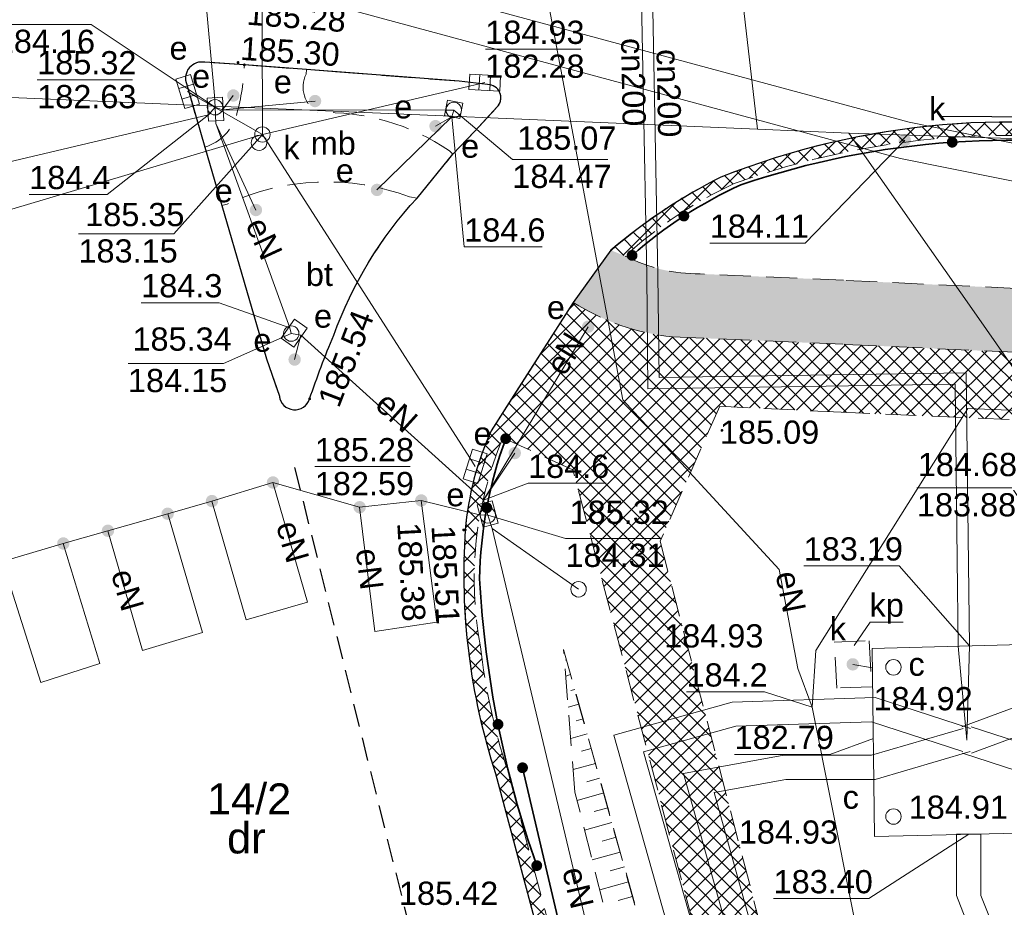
# Model space of a CAD drawing. Extents: x 8014 to 6635291, y -5609 to 5765892.
# Tile 23 of 158: x 6601078 to 6601109, y 5731811 to 5731839. Entities that reach past the tile are written whole.
import ezdxf
from ezdxf.enums import TextEntityAlignment as Align

# ---------------------------------------------------------------- set-up
doc = ezdxf.new("R2010")
doc.units = 0
for name, pattern in [('DASHED', [0.75, 0.5, -0.25]), ('PRZER2-1', [1.5, 1, -0.5]), ('PRZER3-1', [2, 1.5, -0.5])]:
    doc.linetypes.add(name, pattern=pattern)
doc.layers.get('0').update_dxf_attribs({"linetype": 'CONTINUOUS'})
for name, color, linetype in [('A-SZRAF- DROGI', 130, 'CONTINUOUS'), ('a_szraf_drogi', 130, 'CONTINUOUS'), ('a_zieleń', 80, 'CONTINUOUS')]:
    doc.layers.add(name, color=color, linetype=linetype)
for name, color, linetype, lineweight in [('a_krawężnik', 7, 'CONTINUOUS', 30), ('EGDE_O', 7, 'CONTINUOUS', 18), ('GESDZI', 7, 'CONTINUOUS', 18), ('GSLKOG', 7, 'CONTINUOUS', 35), ('GSLKRW', 7, 'CONTINUOUS', 25), ('GSPWPS', 7, 'CONTINUOUS', 13), ('GSPWPS_O', 7, 'CONTINUOUS', 13), ('GSSINN', 7, 'CONTINUOUS', 18), ('GSSINN_O', 7, 'CONTINUOUS', 18), ('GSSKOA', 7, 'CONTINUOUS', 18), ('GSSKOD', 7, 'CONTINUOUS', 18), ('GSSROW', 7, 'CONTINUOUS', 18), ('GSSZSN', 7, 'CONTINUOUS', 18), ('GUPIKP', 7, 'CONTINUOUS', 18), ('GUPISN', 7, 'CONTINUOUS', 18), ('GUPIWZ', 7, 'CONTINUOUS', 18), ('GUPIWZ_O', 7, 'CONTINUOUS', 18), ('GUPPRZ_O', 7, 'CONTINUOUS', 18), ('GUSIKP', 7, 'CONTINUOUS', 18)]:
    doc.layers.add(name, color=color, linetype=linetype, lineweight=lineweight)
for name, color, linetype, lineweight, true_color in [('EGUG_O', 7, 'CONTINUOUS', 18, 0x008000), ('GULCPR', 7, 'CONTINUOUS', 18, 0xd200d2), ('GULCPR_O', 7, 'CONTINUOUS', 18, 0xd200d2), ('GULEPR', 1, 'CONTINUOUS', 18, 0xff0000), ('GULEPR_O', 1, 'CONTINUOUS', 18, 0xff0000), ('GULKPR', 7, 'CONTINUOUS', 18, 0x803300), ('GUPEUT', 1, 'CONTINUOUS', 18, 0xff0000), ('GUPEUT_O', 1, 'CONTINUOUS', 18, 0xff0000), ('GUPKKS', 7, 'CONTINUOUS', 18, 0x803300), ('GUPKSD', 7, 'CONTINUOUS', 18, 0x803300), ('GUPKUT', 7, 'CONTINUOUS', 18, 0x803300), ('GUPKUT_O', 7, 'CONTINUOUS', 18, 0x803300)]:
    doc.layers.add(name, color=color, linetype=linetype, lineweight=lineweight, true_color=true_color)
doc.styles.add('Arial', font='arial.ttf')
pattern_1 = [(45, (3365827.47042, 2822255.7523), (-0.265165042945, 0.265165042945), []), (135, (3365827.47042, 2822255.7523), (-0.265165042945, -0.265165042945), [])]

# ---------------------------------------------------------------- blocks, each defined once
blk = doc.blocks.new('D_GUPKUT1')
blk.add_hatch(color=0).paths.add_polyline_path([(-0.2, 0), (-0.193185, -0.051764), (-0.173205, -0.1), (-0.141421, -0.141421), (-0.1, -0.173205), (-0.051764, -0.193185), (0, -0.2), (0.051764, -0.193185), (0.1, -0.173205), (0.141421, -0.141421), (0.173205, -0.1), (0.193185, -0.051764), (0.2, 0), (0.193185, 0.051764), (0.173205, 0.1), (0.141421, 0.141421), (0.1, 0.173205), (0.051764, 0.193185), (0, 0.2), (-0.051764, 0.193185), (-0.1, 0.173205), (-0.141421, 0.141421), (-0.173205, 0.1), (-0.193185, 0.051764)])
blk = doc.blocks.new('D_GUPKSD1_1')
at = {"color": 0}
blk.add_lwpolyline([(0, 0.25), (0.064705, 0.241481), (0.125, 0.216506), (0.176777, 0.176777), (0.216506, 0.125), (0.241481, 0.064705), (0.25, 0), (0.241481, -0.064705), (0.216506, -0.125), (0.176777, -0.176777), (0.125, -0.216506), (0.064705, -0.241481), (0, -0.25), (-0.064705, -0.241481), (-0.125, -0.216506), (-0.176777, -0.176777), (-0.216506, -0.125), (-0.241481, -0.064705), (-0.25, 0), (-0.241481, 0.064705), (-0.216506, 0.125), (-0.176777, 0.176777), (-0.125, 0.216506), (-0.064705, 0.241481)], close=True, dxfattribs=at)
blk = doc.blocks.new('D_GUPIWZ1_1')
at = {"color": 0}
blk.add_lwpolyline([(0, 0.25), (0.064705, 0.241481), (0.125, 0.216506), (0.176777, 0.176777), (0.216506, 0.125), (0.241481, 0.064705), (0.25, 0), (0.241481, -0.064705), (0.216506, -0.125), (0.176777, -0.176777), (0.125, -0.216506), (0.064705, -0.241481), (0, -0.25), (-0.064705, -0.241481), (-0.125, -0.216506), (-0.176777, -0.176777), (-0.216506, -0.125), (-0.241481, -0.064705), (-0.25, 0), (-0.241481, 0.064705), (-0.216506, 0.125), (-0.176777, 0.176777), (-0.125, 0.216506), (-0.064705, 0.241481)], close=True, dxfattribs=at)
blk = doc.blocks.new('D_GUPKKS1')
at = {"color": 0}
blk.add_lwpolyline([(0.5, -0.25), (-0.5, -0.25), (-0.5, 0.25), (0.5, 0.25)], close=True, dxfattribs=at)
for points in [[(-0.175, -0.25), (-0.175, 0.25)], [(0.175, -0.25), (0.175, 0.25)]]:
    blk.add_lwpolyline(points, dxfattribs=at)
blk = doc.blocks.new('D_GUPIWZ1_2')
at = {"color": 0}
blk.add_lwpolyline([(-0.25, -0.25), (0.25, -0.25), (0.25, 0.25), (-0.25, 0.25)], close=True, dxfattribs=at)
blk = doc.blocks.new('D_GUPIWZ1_3')
at = {"color": 0}
blk.add_lwpolyline([(0.375, -0.25), (-0.375, -0.25), (-0.375, 0.25), (0.375, 0.25)], close=True, dxfattribs=at)
blk = doc.blocks.new('D_GUPIKP1_1')
at = {"color": 0}
blk.add_lwpolyline([(0, 0.25), (0.064705, 0.241481), (0.125, 0.216506), (0.176777, 0.176777), (0.216506, 0.125), (0.241481, 0.064705), (0.25, 0), (0.241481, -0.064705), (0.216506, -0.125), (0.176777, -0.176777), (0.125, -0.216506), (0.064705, -0.241481), (0, -0.25), (-0.064705, -0.241481), (-0.125, -0.216506), (-0.176777, -0.176777), (-0.216506, -0.125), (-0.241481, -0.064705), (-0.25, 0), (-0.241481, 0.064705), (-0.216506, 0.125), (-0.176777, 0.176777), (-0.125, 0.216506), (-0.064705, 0.241481)], close=True, dxfattribs=at)
blk = doc.blocks.new('D_GUPEUT1')
blk.add_hatch(color=0).paths.add_polyline_path([(-0.2, 0), (-0.193185, -0.051764), (-0.173205, -0.1), (-0.141421, -0.141421), (-0.1, -0.173205), (-0.051764, -0.193185), (0, -0.2), (0.051764, -0.193185), (0.1, -0.173205), (0.141421, -0.141421), (0.173205, -0.1), (0.193185, -0.051764), (0.2, 0), (0.193185, 0.051764), (0.173205, 0.1), (0.141421, 0.141421), (0.1, 0.173205), (0.051764, 0.193185), (0, 0.2), (-0.051764, 0.193185), (-0.1, 0.173205), (-0.141421, 0.141421), (-0.173205, 0.1), (-0.193185, 0.051764)])
blk = doc.blocks.new('D_GSPWPS1')
blk.add_hatch(color=0).paths.add_polyline_path([(-0.045, 0), (-0.043467, -0.011647), (-0.038971, -0.0225), (-0.03182, -0.03182), (-0.0225, -0.038971), (-0.011647, -0.043467), (0, -0.045), (0.011647, -0.043467), (0.0225, -0.038971), (0.03182, -0.03182), (0.038971, -0.0225), (0.043467, -0.011647), (0.045, 0), (0.043467, 0.011647), (0.038971, 0.0225), (0.03182, 0.03182), (0.0225, 0.038971), (0.011647, 0.043467), (0, 0.045), (-0.011647, 0.043467), (-0.0225, 0.038971), (-0.03182, 0.03182), (-0.038971, 0.0225), (-0.043467, 0.011647)])
blk = doc.blocks.new('D_GUPISN1')
at = {"color": 0}
blk.add_lwpolyline([(0, 0.25), (0.064705, 0.241481), (0.125, 0.216506), (0.176777, 0.176777), (0.216506, 0.125), (0.241481, 0.064705), (0.25, 0), (0.241481, -0.064705), (0.216506, -0.125), (0.176777, -0.176777), (0.125, -0.216506), (0.064705, -0.241481), (0, -0.25), (-0.064705, -0.241481), (-0.125, -0.216506), (-0.176777, -0.176777), (-0.216506, -0.125), (-0.241481, -0.064705), (-0.25, 0), (-0.241481, 0.064705), (-0.216506, 0.125), (-0.176777, 0.176777), (-0.125, 0.216506), (-0.064705, 0.241481)], close=True, dxfattribs=at)
blk = doc.blocks.new('D_KOLO')
blk.add_hatch(color=0).paths.add_polyline_path([(-0.175, 0), (-0.169037, -0.045293), (-0.151554, -0.0875), (-0.123744, -0.123744), (-0.0875, -0.151554), (-0.045293, -0.169037), (0, -0.175), (0.045293, -0.169037), (0.0875, -0.151554), (0.123744, -0.123744), (0.151554, -0.0875), (0.169037, -0.045293), (0.175, 0), (0.169037, 0.045293), (0.151554, 0.0875), (0.123744, 0.123744), (0.0875, 0.151554), (0.045293, 0.169037), (0, 0.175), (-0.045293, 0.169037), (-0.0875, 0.151554), (-0.123744, 0.123744), (-0.151554, 0.0875), (-0.169037, 0.045293)])
blk = doc.blocks.new('D_GSLKOG1')
blk.add_hatch(color=0).paths.add_polyline_path([(-0.175, 0), (-0.169037, -0.045293), (-0.151554, -0.0875), (-0.123744, -0.123744), (-0.0875, -0.151554), (-0.045293, -0.169037), (0, -0.175), (0.045293, -0.169037), (0.0875, -0.151554), (0.123744, -0.123744), (0.151554, -0.0875), (0.169037, -0.045293), (0.175, 0), (0.169037, 0.045293), (0.151554, 0.0875), (0.123744, 0.123744), (0.0875, 0.151554), (0.045293, 0.169037), (0, 0.175), (-0.045293, 0.169037), (-0.0875, 0.151554), (-0.123744, 0.123744), (-0.151554, 0.0875), (-0.169037, 0.045293)])

msp = doc.modelspace()

# ---------------------------------------------------------------- hatches: boundary and pattern name
at = {"layer": 'A-SZRAF- DROGI', "linetype": 'ByBlock', "lineweight": 0}
h = msp.add_hatch(dxfattribs=at)
h.set_pattern_fill('ANSI37', color=253, scale=3, style=0)
h.set_pattern_definition(pattern_1)
edge = h.paths.add_edge_path()
edge.add_arc((6601108.383, 5731818.18), 17.949, 116.7737, 130.4353, ccw=False)
edge.add_arc((6601109.667, 5731810.467), 25.519, 90.0304, 111.5402, ccw=False)
edge.add_line((6601109.654, 5731835.986), (6601110.904, 5731835.956))
edge.add_line((6601110.904, 5731835.956), (6601110.904, 5731835.956))
edge.add_line((6601110.904, 5731835.956), (6601111.701, 5731835.466))
edge.add_arc((6601109.601, 5731809.475), 26.076, 85.3796, 109.888)
edge.add_arc((6601106.564, 5731821.412), 13.871, 114.872, 132.4104)
edge.add_line((6601097.209, 5731831.653), (6601096.742, 5731831.841))
edge.add_line((6601096.742, 5731831.841), (6601096.742, 5731831.841))
at = {"layer": 'A-SZRAF- DROGI', "linetype": 'ByBlock', "lineweight": 0, "transparency": 33554559}
h = msp.add_hatch(color=253, dxfattribs=at)
edge = h.paths.add_edge_path()
edge.add_line((6601096.742, 5731831.841), (6601097.209, 5731831.653))
edge.add_arc((6601099.591, 5731836.299), 5.221, 242.8531, 270.3939)
edge.add_line((6601099.627, 5731831.078), (6601104.261, 5731830.87))
edge.add_line((6601104.261, 5731830.87), (6601110.45, 5731830.578))
edge.add_arc((6601109.502, 5731810.601), 20, 74.8645, 87.2829, ccw=False)
edge.add_line((6601114.724, 5731829.907), (6601120.388, 5731828.375))
edge.add_arc((6601125.61, 5731847.681), 20, 254.8645, 260.2477)
edge.add_line((6601122.222, 5731827.97), (6601104.31, 5731828.801))
edge.add_line((6601104.31, 5731828.801), (6601098.736, 5731829.044))
edge.add_arc((6601099.468, 5731836.321), 7.313, 237.4214, 264.2566, ccw=False)
edge.add_line((6601095.53, 5731830.158), (6601096.742, 5731831.841))
edge.add_line((6601096.742, 5731831.841), (6601096.742, 5731831.841))
edge = h.paths.add_edge_path()
edge.add_line((6601147.321, 5731826.807), (6601144.865, 5731826.872))
edge.add_arc((6601154.924, 5731908.521), 82.266, 262.55488, 262.97666, ccw=False)
edge.add_line((6601144.264, 5731826.948), (6601138.12, 5731827.233))
edge.add_line((6601138.12, 5731827.233), (6601138.133, 5731825.909))
edge.add_arc((6601145.621, 5731850.313), 25.527, 252.9427, 266.949)
edge.add_line((6601144.262, 5731824.822), (6601158.348, 5731824.461))
edge.add_line((6601158.348, 5731824.461), (6601164.801, 5731825.446))
edge.add_line((6601164.801, 5731825.446), (6601166.102, 5731825.936))
edge.add_line((6601166.102, 5731825.936), (6601168.791, 5731826.948))
edge.add_line((6601168.791, 5731826.948), (6601172.411, 5731828.026))
edge.add_line((6601172.411, 5731828.026), (6601173.992, 5731828.189))
edge.add_arc((6601186.035, 5732243.68), 415.666, 268.33976, 269.91165)
edge.add_line((6601185.394, 5731828.015), (6601205.043, 5731828.193))
edge.add_line((6601205.043, 5731828.193), (6601225.232, 5731828.343))
edge.add_line((6601225.232, 5731828.343), (6601245.543, 5731828.59))
edge.add_line((6601245.543, 5731828.59), (6601244.161, 5731830.648))
edge.add_line((6601244.161, 5731830.648), (6601225.062, 5731830.445))
edge.add_line((6601225.062, 5731830.445), (6601204.999, 5731830.246))
edge.add_line((6601204.999, 5731830.246), (6601185.122, 5731830.062))
edge.add_line((6601185.122, 5731830.062), (6601179.527, 5731830.121))
edge.add_line((6601179.527, 5731830.121), (6601173.833, 5731830.237))
edge.add_line((6601173.833, 5731830.237), (6601172.347, 5731830.025))
edge.add_line((6601172.347, 5731830.025), (6601168.763, 5731829.218))
edge.add_line((6601168.763, 5731829.218), (6601168.618, 5731829.157))
edge.add_arc((6601157.926, 5731849.408), 22.9, 271.1058, 297.833, ccw=False)
edge.add_line((6601158.368, 5731826.512), (6601147.321, 5731826.807))
at = {"layer": 'A-SZRAF- DROGI', "linetype": 'ByBlock', "lineweight": 0}
h = msp.add_hatch(dxfattribs=at)
h.set_pattern_fill('ANSI37', color=253, scale=3, style=0)
h.set_pattern_definition(pattern_1)
h.paths.add_polyline_path([(6601164.801, 5731825.446), (6601168.791, 5731826.948), (6601168.821, 5731824.474), (6601166.454, 5731823.503)])
edge = h.paths.add_edge_path()
edge.add_line((6601172.476, 5731825.895), (6601172.411, 5731828.026))
edge.add_line((6601172.411, 5731828.026), (6601173.992, 5731828.189))
edge.add_arc((6601186.035, 5732243.68), 415.666, 268.33976, 269.91165)
edge.add_line((6601185.394, 5731828.015), (6601205.043, 5731828.193))
edge.add_line((6601205.043, 5731828.193), (6601225.232, 5731828.343))
edge.add_line((6601225.232, 5731828.343), (6601245.168, 5731828.586))
edge.add_line((6601245.168, 5731828.586), (6601245.543, 5731828.59))
edge.add_line((6601245.543, 5731828.59), (6601246.884, 5731826.594))
edge.add_line((6601246.884, 5731826.594), (6601221.79, 5731826.309))
edge.add_line((6601221.79, 5731826.309), (6601205.136, 5731826.031))
edge.add_line((6601205.136, 5731826.031), (6601185.273, 5731825.848))
edge.add_line((6601185.273, 5731825.848), (6601173.834, 5731826.053))
edge.add_line((6601173.834, 5731826.053), (6601172.476, 5731825.895))
edge = h.paths.add_edge_path()
edge.add_line((6601111.994, 5731733.86), (6601109.203, 5731750.836))
edge.add_line((6601109.203, 5731750.836), (6601106.88, 5731760.994))
edge.add_line((6601106.88, 5731760.994), (6601102.557, 5731779.174))
edge.add_line((6601102.557, 5731779.174), (6601096.809, 5731802.335))
edge.add_line((6601096.809, 5731802.335), (6601093.394, 5731815.076))
edge.add_arc((6601112.891, 5731821.407), 20.499, 186.6456, 197.9903, ccw=False)
edge.add_arc((6601104.1, 5731821.197), 11.772, 157.0931, 190.5857, ccw=False)
edge.add_line((6601093.257, 5731825.779), (6601095.519, 5731824.743))
edge.add_line((6601095.519, 5731824.743), (6601101.325, 5731802.801))
edge.add_line((6601101.325, 5731802.801), (6601106.886, 5731780.522))
edge.add_line((6601106.886, 5731780.522), (6601111.376, 5731762.136))
edge.add_line((6601111.376, 5731762.136), (6601116.585, 5731733.745))
edge.add_line((6601116.585, 5731733.745), (6601117.929, 5731724.497))
edge.add_line((6601117.929, 5731724.497), (6601120.175, 5731712.999))
edge.add_line((6601120.175, 5731712.999), (6601122.074, 5731714.127))
edge.add_line((6601122.074, 5731714.127), (6601119.954, 5731724.963))
edge.add_line((6601119.954, 5731724.963), (6601118.634, 5731734.045))
edge.add_line((6601118.634, 5731734.045), (6601113.329, 5731762.836))
edge.add_line((6601113.329, 5731762.836), (6601108.915, 5731781.012))
edge.add_line((6601108.915, 5731781.012), (6601103.286, 5731803.464))
edge.add_line((6601103.286, 5731803.464), (6601098.333, 5731822.44))
edge.add_line((6601098.333, 5731822.44), (6601100.26, 5731826.8))
edge.add_line((6601100.26, 5731826.8), (6601104.18, 5731826.61))
edge.add_line((6601104.18, 5731826.61), (6601124.59, 5731825.705))
edge.add_arc((6601125.61, 5731847.683), 22.002, 254.8648, 267.342, ccw=False)
edge.add_line((6601119.866, 5731826.445), (6601114.202, 5731827.977))
edge.add_arc((6601110.334, 5731814.504), 14.017, 73.981, 84.7293)
edge.add_line((6601111.621, 5731828.462), (6601104.31, 5731828.801))
edge.add_line((6601104.31, 5731828.801), (6601098.736, 5731829.044))
edge.add_arc((6601099.468, 5731836.321), 7.313, 237.4214, 264.2566, ccw=False)
edge.add_line((6601095.53, 5731830.158), (6601092.874, 5731826.011))
edge.add_arc((6601101.918, 5731821.944), 9.917, 155.786, 175.0174)
edge.add_arc((6601112.86, 5731821.402), 20.868, 176.144, 198.0523)
edge.add_line((6601093.019, 5731814.935), (6601096.416, 5731802.213))
edge.add_line((6601096.416, 5731802.213), (6601102.139, 5731779.125))
edge.add_line((6601102.139, 5731779.125), (6601106.492, 5731760.912))
edge.add_line((6601106.492, 5731760.912), (6601108.825, 5731750.719))
edge.add_line((6601108.825, 5731750.719), (6601111.607, 5731733.785))
edge.add_line((6601111.607, 5731733.785), (6601115.11, 5731713.014))
edge.add_line((6601115.11, 5731713.014), (6601115.783, 5731710.389))
edge.add_line((6601115.783, 5731710.389), (6601116.123, 5731710.591))
edge.add_line((6601116.123, 5731710.591), (6601115.488, 5731713.094))
edge.add_line((6601115.488, 5731713.094), (6601113.741, 5731723.477))
edge.add_line((6601113.741, 5731723.477), (6601111.994, 5731733.86))
at = {"layer": 'a_szraf_drogi', "linetype": 'ByBlock', "lineweight": 0}
h = msp.add_hatch(dxfattribs=at)
h.set_pattern_fill('ANSI37', color=253, scale=3, style=0)
h.set_pattern_definition(pattern_1)
edge = h.paths.add_edge_path()
edge.add_arc((6601108.383, 5731818.18), 17.949, 116.7737, 130.4353, ccw=False)
edge.add_arc((6601109.667, 5731810.467), 25.519, 90.0304, 111.5402, ccw=False)
edge.add_line((6601109.654, 5731835.986), (6601110.904, 5731835.956))
edge.add_line((6601110.904, 5731835.956), (6601110.904, 5731835.956))
edge.add_line((6601110.904, 5731835.956), (6601111.701, 5731835.466))
edge.add_arc((6601109.601, 5731809.475), 26.076, 85.3796, 109.888)
edge.add_arc((6601106.564, 5731821.412), 13.871, 114.872, 132.4104)
edge.add_line((6601097.209, 5731831.653), (6601096.742, 5731831.841))
edge.add_line((6601096.742, 5731831.841), (6601096.742, 5731831.841))
at = {"layer": 'a_zieleń', "transparency": 33554687}
h = msp.add_hatch(dxfattribs=at)
h.set_pattern_fill('ANSI31', color=256, scale=2, angle=0.5416)
h.set_pattern_definition([(45.54155787, (6600987.53512, 5732094.77134), (-0.1784396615, 0.175097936), [])])
edge = h.paths.add_edge_path()
edge.add_line((6601184.523, 5731785.715), (6601184.767, 5731785.473))
edge.add_line((6601184.767, 5731785.473), (6601208.79, 5731802.27))
edge.add_line((6601208.79, 5731802.27), (6601211.05, 5731814.48))
edge.add_line((6601211.05, 5731814.48), (6601142.151, 5731813.823))
edge.add_arc((6601143.698, 5731819.102), 5.501, 253.6603, 270.5475)
edge.add_line((6601143.751, 5731813.601), (6601191.034, 5731814.053))
edge.add_arc((6601191.122, 5731812.113), 1.942, 359.8374, 92.594, ccw=False)
edge.add_line((6601193.063, 5731812.108), (6601193.074, 5731811.004))
edge.add_line((6601193.074, 5731811.004), (6601197.383, 5731811.045))
edge.add_line((6601197.383, 5731811.045), (6601197.425, 5731806.621))
edge.add_line((6601197.425, 5731806.621), (6601199.732, 5731806.642))
edge.add_line((6601199.732, 5731806.642), (6601199.803, 5731799.171))
edge.add_line((6601199.803, 5731799.171), (6601197.516, 5731797.165))
edge.add_line((6601197.516, 5731797.165), (6601194.216, 5731797.133))
edge.add_line((6601194.216, 5731797.133), (6601194.251, 5731793.47))
edge.add_arc((6601191.538, 5731793.658), 2.72, 281.0894, 356.0358, ccw=False)
edge.add_line((6601192.061, 5731790.989), (6601185.152, 5731786.156))
edge.add_arc((71774552.687, -87417922.681), 113685689.918, 124.97904394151, 124.97904432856)
h.paths.add_polyline_path([(6601204.906, 5731809.178), (6601202.577, 5731808.579), (6601203.741, 5731808.879)], flags=16)

# ---------------------------------------------------------------- linework, layer by layer
at = {"layer": 'a_krawężnik'}
msp.add_lwpolyline([(6601107.411, 5731836.177), (6601110.68, 5731836.153), (6601115.2, 5731833.316)], dxfattribs=at)
at = {"layer": 'a_krawężnik', "color": 0, "linetype": 'DASHED', "ltscale": 1.5}
msp.add_lwpolyline([(6601112.584, 5731720.399), (6601086.501, 5731824.98)], dxfattribs=at)
at = {"layer": 'GESDZI', "color": 8, "linetype": 'Continuous', "lineweight": 18, "elevation": 10.22}
for points in [[(6601099.523, 5731852.763), (6601101.48, 5731835.75), (6601064.927, 5731837.3)], [(6601205.54, 5731851.292), (6601176.16, 5731832.96), (6601175.36, 5731833.29), (6601104.43, 5731835.62), (6601101.48, 5731835.75), (6601099.523, 5731852.763)], [(6601064.927, 5731837.3), (6601101.48, 5731835.75), (6601104.43, 5731835.62), (6601108.55, 5731829.74), (6601113, 5731823.37), (6601115.84, 5731819.32), (6601119.83, 5731813.61), (6601127.53, 5731802.6), (6601111.72, 5731792.46), (6601107.85, 5731789.98), (6601099.14, 5731784.77), (6601088.45, 5731778.16), (6601081.813, 5731774.049)]]:
    msp.add_lwpolyline(points, dxfattribs=at)
msp.add_lwpolyline([(6601113, 5731823.37), (6601108.55, 5731829.74), (6601104.43, 5731835.62), (6601175.36, 5731833.29), (6601176.16, 5731832.96), (6601202.29, 5731822.31)], close=True, dxfattribs=at)
at = {"layer": 'GSLKOG', "color": 8, "linetype": 'Continuous', "lineweight": 35, "elevation": 10.18}
for points in [[(6601097.428, 5731831.675, -0.075531), (6601100.944, 5731833.953, -0.130385), (6601114.715, 5731834.912), (6601120.17, 5731834.087)], [(6601093.347, 5731825.755, 0.08378), (6601092.505, 5731821.225, 0.071206), (6601094.35, 5731811.964)]]:
    msp.add_lwpolyline(points, format="xyb", dxfattribs=at)
msp.add_lwpolyline([(6601093.89, 5731815.126), (6601096.878, 5731802.386), (6601102.695, 5731779.243), (6601106.993, 5731761.035), (6601109.26, 5731750.894), (6601112.087, 5731733.879), (6601114.981, 5731719.163), (6601117.632, 5731710.491), (6601122.623, 5731696.121), (6601123.256, 5731694.449)], dxfattribs=at)
at = {"layer": 'GSLKRW', "color": 8, "linetype": 'Continuous', "lineweight": 25, "elevation": 10.18}
msp.add_lwpolyline([(6601084.906, 5731837.83), (6601083.634, 5731837.912, 0.579588), (6601083.035, 5731837.223), (6601083.349, 5731836.135), (6601083.631, 5731835.176), (6601084.181, 5731833.287), (6601085.622, 5731828.334), (6601086.037, 5731827.13, 0.807434), (6601087.014, 5731827.041, -0.017997), (6601087.794, 5731829.095, -0.099551), (6601090.482, 5731833.526), (6601091.644, 5731834.941), (6601092.347, 5731835.688), (6601093.058, 5731836.458, 0.690644), (6601092.755, 5731837.19), (6601091.842, 5731837.299), (6601086.91, 5731837.677)], format="xyb", close=True, dxfattribs=at)
msp.add_lwpolyline([(6601163.688, 5731830.576), (6601144.991, 5731830.954), (6601138.955, 5731831.329), (6601135.625, 5731831.867), (6601124.29, 5731833.877), (6601114.794, 5731835.466, 0.145569), (6601100.298, 5731834.204, 0.059681), (6601096.742, 5731831.841), (6601095.53, 5731830.158), (6601092.874, 5731826.011, 0.08411), (6601092.039, 5731822.805, 0.095885), (6601093.019, 5731814.935), (6601096.416, 5731802.213), (6601102.139, 5731779.125), (6601106.492, 5731760.912), (6601108.825, 5731750.719), (6601111.607, 5731733.785)], format="xyb", dxfattribs=at)
at = {"layer": 'GSSINN', "color": 8, "linetype": 'PRZER2-1', "lineweight": 18, "elevation": 10.3}
for points in [[(6601084.906, 5731837.83), (6601083.634, 5731837.912, 0.579588), (6601083.035, 5731837.223), (6601083.349, 5731836.135), (6601083.631, 5731835.176, 0.259595), (6601084.662, 5731836.244, 0.058745)], [(6601084.906, 5731837.83, -0.058745), (6601084.662, 5731836.244, -0.259595), (6601083.631, 5731835.176), (6601084.181, 5731833.287), (6601084.351, 5731833.329, -0.202841), (6601090.239, 5731833.565), (6601090.482, 5731833.526), (6601091.644, 5731834.941), (6601091.527, 5731835.052, 0.161029), (6601087.277, 5731836.286, -0.393068), (6601086.901, 5731837.526), (6601086.91, 5731837.677)], [(6601091.644, 5731834.941), (6601092.347, 5731835.688), (6601093.058, 5731836.458, 0.690644), (6601092.755, 5731837.19), (6601091.842, 5731837.299), (6601086.91, 5731837.677), (6601086.901, 5731837.526, 0.393068), (6601087.277, 5731836.286, -0.161029), (6601091.527, 5731835.052)], [(6601097.209, 5731831.653, -0.076676), (6601100.73, 5731833.996, -0.136312), (6601114.648, 5731835.058), (6601124.841, 5731833.33), (6601135.537, 5731831.436), (6601137.78, 5731831.052), (6601133.258, 5731829.159, 0.042895), (6601128.599, 5731829.711), (6601124.819, 5731829.902), (6601104.261, 5731830.87), (6601099.627, 5731831.078, -0.120751)], [(6601084.181, 5731833.287), (6601085.622, 5731828.334), (6601086.037, 5731827.13, 0.807434), (6601087.014, 5731827.041, -0.017997), (6601087.794, 5731829.095, -0.099551), (6601090.482, 5731833.526), (6601090.239, 5731833.565, 0.202841), (6601084.351, 5731833.329)]]:
    msp.add_lwpolyline(points, format="xyb", close=True, dxfattribs=at)
for points in [[(6601138.955, 5731831.329), (6601135.625, 5731831.867), (6601124.29, 5731833.877), (6601114.794, 5731835.466, 0.145569), (6601100.298, 5731834.204, 0.059681), (6601096.742, 5731831.841)], [(6601097.209, 5731831.653, -0.076676), (6601100.73, 5731833.996, -0.136312), (6601114.648, 5731835.058), (6601124.841, 5731833.33), (6601135.537, 5731831.436), (6601137.78, 5731831.052)], [(6601092.874, 5731826.011, 0.08411), (6601092.039, 5731822.805, 0.095885), (6601093.019, 5731814.935), (6601096.416, 5731802.213), (6601102.139, 5731779.125), (6601106.492, 5731760.912), (6601108.825, 5731750.719), (6601111.607, 5731733.785), (6601115.11, 5731713.014), (6601116.018, 5731709.472), (6601120.628, 5731695.374), (6601121.147, 5731693.972)], [(6601121.512, 5731694.054), (6601120.965, 5731695.515), (6601116.391, 5731709.532), (6601115.488, 5731713.094), (6601111.994, 5731733.86), (6601109.203, 5731750.836), (6601106.88, 5731760.994), (6601102.557, 5731779.174), (6601096.809, 5731802.335), (6601093.394, 5731815.076, -0.049541), (6601092.529, 5731819.035, -0.147188), (6601093.257, 5731825.779)]]:
    msp.add_lwpolyline(points, format="xyb", dxfattribs=at)
msp.add_lwpolyline([(6601103.96, 5731819.18), (6601105.08, 5731819.23), (6601105.16, 5731817.74), (6601104.04, 5731817.7)], close=True, dxfattribs=at)
at = {"layer": 'GSSINN_O', "color": 8, "linetype": 'Continuous', "lineweight": 13, "elevation": 10.8, "flags": 128}
msp.add_lwpolyline([(6601104.599, 5731819.071), (6601105.121, 5731819.831), (6601106.181, 5731819.831)], dxfattribs=at)
at = {"layer": 'GSSKOA', "color": 8, "linetype": 'PRZER3-1', "lineweight": 18, "elevation": 10.18}
for points in [[(6601083.634, 5731837.912, 0.579588), (6601083.035, 5731837.223), (6601083.349, 5731836.135), (6601083.631, 5731835.176), (6601084.181, 5731833.287), (6601085.622, 5731828.334), (6601086.037, 5731827.13, 0.807434), (6601087.014, 5731827.041)], [(6601083.634, 5731837.912), (6601084.906, 5731837.83), (6601086.91, 5731837.677), (6601091.842, 5731837.299), (6601092.755, 5731837.19, -0.690644), (6601093.058, 5731836.458), (6601092.347, 5731835.688), (6601091.644, 5731834.941), (6601090.482, 5731833.526, 0.099551), (6601087.794, 5731829.095, 0.017997), (6601087.014, 5731827.041)], [(6601093.019, 5731814.935, -0.095885), (6601092.039, 5731822.805, -0.08411), (6601092.874, 5731826.011), (6601095.53, 5731830.158), (6601096.742, 5731831.841), (6601097.526, 5731832.472, -0.053289), (6601100.298, 5731834.204, -0.145569), (6601114.794, 5731835.466), (6601114.819, 5731835.706), (6601124.302, 5731835.042), (6601145.171, 5731834.156), (6601164.929, 5731833.738), (6601179.441, 5731833.711), (6601179.889, 5731833.497), (6601185.258, 5731833.535), (6601204.854, 5731833.717), (6601224.921, 5731833.908), (6601245.071, 5731834.059)]]:
    msp.add_lwpolyline(points, format="xyb", dxfattribs=at)
msp.add_lwpolyline([(6601093.019, 5731814.935), (6601096.416, 5731802.213), (6601102.139, 5731779.125), (6601106.492, 5731760.912), (6601108.825, 5731750.719), (6601111.607, 5731733.785), (6601115.11, 5731713.014), (6601116.018, 5731709.472), (6601120.628, 5731695.374), (6601121.147, 5731693.972)], dxfattribs=at)
at = {"layer": 'GSSKOD', "color": 8, "linetype": 'PRZER2-1', "lineweight": 18, "elevation": 10.18}
for points in [[(6601092.874, 5731826.011), (6601095.53, 5731830.158)], [(6601125.584, 5731694.976), (6601125.542, 5731695.099), (6601120.37, 5731711.998), (6601117.929, 5731724.497), (6601116.585, 5731733.745), (6601111.376, 5731762.136), (6601106.886, 5731780.522), (6601101.325, 5731802.801), (6601095.519, 5731824.743), (6601093.257, 5731825.779)]]:
    msp.add_lwpolyline(points, dxfattribs=at)
msp.add_lwpolyline([(6601095.53, 5731830.158, 0.117629), (6601098.736, 5731829.044), (6601104.31, 5731828.801), (6601124.732, 5731827.854, -0.030836), (6601130.648, 5731827.54, -0.042728), (6601137.917, 5731825.976, 0.06379), (6601144.262, 5731824.822), (6601124.59, 5731825.705), (6601104.18, 5731826.61), (6601100.26, 5731826.8), (6601098.333, 5731822.44), (6601103.286, 5731803.464), (6601104.47, 5731798.59), (6601105.83, 5731798.99), (6601106.94, 5731794.8), (6601105.48, 5731794.52), (6601108.915, 5731781.012), (6601113.329, 5731762.836), (6601118.634, 5731734.045), (6601119.954, 5731724.963), (6601122.415, 5731712.383), (6601127.52, 5731695.613), (6601127.584, 5731695.429)], format="xyb", dxfattribs=at)
at = {"layer": 'GSSROW', "color": 8, "linetype": 'PRZER2-1', "lineweight": 18, "elevation": 10.18}
for points in [[(6601096.742, 5731831.841), (6601095.53, 5731830.158, 0.117629), (6601098.736, 5731829.044), (6601104.31, 5731828.801), (6601124.732, 5731827.854, -0.030836), (6601130.648, 5731827.54, -0.042728), (6601137.917, 5731825.976, 0.063414), (6601144.262, 5731824.822), (6601158.348, 5731824.461), (6601164.81, 5731825.39), (6601168.677, 5731826.905), (6601168.791, 5731826.948), (6601172.39, 5731827.98)], [(6601168.62, 5731829.15, -0.116386), (6601158.368, 5731826.512), (6601144.865, 5731826.872, -0.035997), (6601133.258, 5731829.159, 0.042895), (6601128.599, 5731829.711), (6601124.819, 5731829.902), (6601104.261, 5731830.87), (6601099.627, 5731831.078, -0.120751), (6601097.209, 5731831.653)]]:
    msp.add_lwpolyline(points, format="xyb", dxfattribs=at)
at = {"layer": 'GSSZSN', "color": 8, "linetype": 'PRZER2-1', "lineweight": 18, "elevation": 10.06}
for points in [[(6601095.216, 5731818.95), (6601096.439, 5731814.538), (6601099.786, 5731802.596), (6601105.288, 5731780.146), (6601109.709, 5731761.799), (6601115.139, 5731733.574), (6601119.429, 5731711.358), (6601125.048, 5731694.995), (6601125.091, 5731694.864)], [(6601124.346, 5731694.696), (6601124.28, 5731694.895), (6601118.713, 5731710.987), (6601114.221, 5731733.454), (6601108.79, 5731761.541), (6601104.256, 5731779.833), (6601098.711, 5731802.063), (6601095.583, 5731814.334), (6601095.216, 5731818.95), (6601099.786, 5731802.596), (6601105.288, 5731780.146), (6601109.709, 5731761.799), (6601115.139, 5731733.574), (6601119.429, 5731711.358), (6601125.048, 5731694.995), (6601125.091, 5731694.864)]]:
    msp.add_lwpolyline(points, dxfattribs=at)
at = {"layer": 'GSSZSN', "color": 8, "linetype": 'Continuous', "lineweight": 18, "elevation": 10.06}
for points in [[(6601095.31, 5731818.612), (6601095.277, 5731818.603)], [(6601095.444, 5731818.134), (6601095.284, 5731818.089)], [(6601095.578, 5731817.656), (6601095.451, 5731817.621)], [(6601095.711, 5731817.178), (6601095.365, 5731817.082)], [(6601095.845, 5731816.701), (6601095.625, 5731816.639)], [(6601095.978, 5731816.223), (6601095.445, 5731816.074)], [(6601096.112, 5731815.745), (6601095.798, 5731815.657)], [(6601096.245, 5731815.267), (6601095.525, 5731815.066)], [(6601096.379, 5731814.789), (6601095.972, 5731814.675)], [(6601096.512, 5731814.311), (6601095.65, 5731814.07)], [(6601096.646, 5731813.833), (6601096.209, 5731813.712)], [(6601096.779, 5731813.356), (6601095.895, 5731813.109)], [(6601096.913, 5731812.878), (6601096.465, 5731812.753)], [(6601097.046, 5731812.4), (6601096.141, 5731812.147)], [(6601097.18, 5731811.922), (6601096.721, 5731811.794)], [(6601097.313, 5731811.444), (6601096.386, 5731811.185)], [(6601097.447, 5731810.966), (6601096.978, 5731810.835)]]:
    msp.add_lwpolyline(points, dxfattribs=at)
at = {"layer": 'GULCPR', "color": 8, "linetype": 'Continuous', "lineweight": 18, "elevation": 10.14}
for points in [[(6601097.498, 5731852.791), (6601097.52, 5731850.977), (6601097.667, 5731843.267), (6601097.9, 5731831.027), (6601097.942, 5731827.367), (6601104.413, 5731827.465), (6601107.862, 5731827.517), (6601107.961, 5731819.054), (6601108.236, 5731816.021)], [(6601097.858, 5731852.786), (6601097.88, 5731850.983), (6601098.031, 5731843.036), (6601098.26, 5731831.033), (6601098.298, 5731827.733), (6601104.585, 5731827.828), (6601108.218, 5731827.883), (6601108.321, 5731819.063), (6601108.236, 5731816.021)], [(6601242.922, 5731850.774), (6601243.095, 5731831.552), (6601243.201, 5731818.772), (6601219.142, 5731818.887), (6601195.054, 5731818.554), (6601171.222, 5731817.895), (6601147.076, 5731817.586), (6601123.892, 5731817.356), (6601124.3, 5731829.744), (6601115.209, 5731830.054), (6601115.418, 5731817.642), (6601111.159, 5731817.587), (6601108.079, 5731816.443)], [(6601245.923, 5731850.732), (6601246.095, 5731831.582), (6601246.489, 5731816.137), (6601219.178, 5731815.887), (6601195.101, 5731815.554), (6601171.267, 5731814.896), (6601147.113, 5731814.586), (6601120.9, 5731814.354), (6601121.239, 5731826.839), (6601117.966, 5731826.85), (6601118.017, 5731814.323), (6601111.177, 5731814.595), (6601108.097, 5731815.593)], [(6601245.022, 5731850.745), (6601245.195, 5731831.567), (6601245.566, 5731817.029), (6601219.168, 5731816.787), (6601195.083, 5731816.454), (6601171.249, 5731815.795), (6601147.103, 5731815.486), (6601121.825, 5731815.262), (6601122.164, 5731827.736), (6601117.062, 5731827.753), (6601117.113, 5731815.26), (6601111.337, 5731815.49), (6601108.374, 5731816.449)], [(6601243.822, 5731850.762), (6601243.995, 5731831.559), (6601244.109, 5731817.868), (6601219.146, 5731817.987), (6601195.072, 5731817.654), (6601171.24, 5731816.995), (6601147.086, 5731816.686), (6601122.962, 5731816.447), (6601123.371, 5731828.875), (6601116.125, 5731829.122), (6601116.333, 5731816.754), (6601111.327, 5731816.689), (6601108.392, 5731815.599)], [(6601108.356, 5731816.392), (6601105.275, 5731817.392), (6601100.656, 5731817.241), (6601096.836, 5731816.177), (6601099.077, 5731808.236), (6601095.303, 5731807.303), (6601074.397, 5731801.83)], [(6601108.115, 5731815.65), (6601105.165, 5731816.608), (6601100.775, 5731816.464), (6601097.799, 5731815.636), (6601100.046, 5731807.672), (6601095.496, 5731806.547), (6601074.598, 5731801.076)], [(6601074.877, 5731800.033), (6601095.757, 5731805.499), (6601101.326, 5731806.925), (6601099.094, 5731814.94), (6601102.325, 5731815.529), (6601105.164, 5731815.53), (6601108.126, 5731816.395)], [(6601075.078, 5731799.279), (6601095.952, 5731804.744), (6601102.291, 5731806.367), (6601100.074, 5731814.326), (6601102.396, 5731814.749), (6601105.276, 5731814.75), (6601108.345, 5731815.647)], [(6601107.91, 5731812.975), (6601107.91, 5731811), (6601110.655, 5731803.92), (6601106.991, 5731802.484), (6601108.27, 5731799.595), (6601111.861, 5731800.962), (6601121.156, 5731778.194), (6601130.433, 5731756.048), (6601137.405, 5731740.721), (6601142.04, 5731730.548), (6601145.64, 5731722.627), (6601127.483, 5731711.881), (6601136.292, 5731697.399)], [(6601137.103, 5731697.583), (6601128.568, 5731711.698), (6601146.681, 5731722.272), (6601142.749, 5731730.871), (6601138.115, 5731741.044), (6601131.153, 5731756.35), (6601121.875, 5731778.495), (6601112.321, 5731801.962), (6601108.636, 5731800.633), (6601108.073, 5731802.286), (6601111.687, 5731803.54), (6601108.69, 5731811), (6601108.69, 5731812.975), (6601107.91, 5731812.975)]]:
    msp.add_lwpolyline(points, dxfattribs=at)
at = {"layer": 'GULEPR', "color": 8, "linetype": 'Continuous', "lineweight": 18, "elevation": 10.14}
for points in [[(6601093.746, 5731852.843), (6601093.72, 5731845.2), (6601097.13, 5731827.01), (6601102.18, 5731821.53), (6601102.78, 5731818.33), (6601103.24, 5731817.08)], [(6601083.1, 5731846.15), (6601083.14, 5731845.66), (6601083.94, 5731836.84), (6601083.96, 5731836.46)], [(6601083.96, 5731836.46), (6601084.2, 5731836.38), (6601084.55, 5731836.84)], [(6601068.02, 5731832.54), (6601068.25, 5731832.55), (6601083.75, 5731836.21), (6601083.96, 5731836.46)], [(6601083.96, 5731836.46), (6601084.2, 5731836.38), (6601087.19, 5731836.66)], [(6601083.96, 5731836.46), (6601083.99, 5731835.94), (6601086.37, 5731829.34), (6601086.42, 5731829.15), (6601086.73, 5731829.1), (6601092.63, 5731823.77), (6601092.77, 5731823.28)], [(6601083.96, 5731836.46), (6601083.99, 5731835.94), (6601085.28, 5731833.14)], [(6601083.96, 5731836.46), (6601084.2, 5731836.38), (6601091.41, 5731836.37), (6601091.67, 5731836.37)], [(6601091.67, 5731836.37), (6601091.61, 5731836.15), (6601089.19, 5731833.79)], [(6601091.67, 5731836.37), (6601091.61, 5731836.15), (6601091.08, 5731835.85)], [(6601103.24, 5731817.08), (6601103.36, 5731818.91), (6601108.27, 5731826.73), (6601114.75, 5731826.47), (6601130.29, 5731825.84), (6601150.16, 5731824.45), (6601163.52, 5731824.54), (6601171.2, 5731830.99), (6601177.34, 5731831.43), (6601187.15, 5731831.7), (6601207.97, 5731831.57), (6601228.46, 5731832.17), (6601241.76, 5731832.11), (6601253.61, 5731832.45), (6601278.34, 5731832.89), (6601289.7, 5731832.35), (6601290.15, 5731831.9), (6601290.143, 5731831.726)], [(6601086.42, 5731829.15), (6601086.73, 5731829.1), (6601086.53, 5731828.31)], [(6601092.77, 5731823.28), (6601092.63, 5731823.77), (6601096.01, 5731829.37)], [(6601092.77, 5731823.28), (6601092.63, 5731823.77), (6601093.64, 5731825.29)], [(6601085.83, 5731824.34), (6601083.86, 5731823.74)], [(6601085.83, 5731824.34), (6601086.95, 5731820.47), (6601084.97, 5731819.9), (6601083.86, 5731823.74)], [(6601088.63, 5731823.54), (6601085.83, 5731824.34)], [(6601083.86, 5731823.74), (6601082.43, 5731823.33)], [(6601090.62, 5731823.76), (6601091.12, 5731819.83), (6601089.12, 5731819.53), (6601088.63, 5731823.54)], [(6601090.62, 5731823.76), (6601088.63, 5731823.54)], [(6601092.77, 5731823.28), (6601092.5, 5731823.3), (6601090.62, 5731823.76)], [(6601082.43, 5731823.33), (6601080.5, 5731822.78)], [(6601080.5, 5731822.78), (6601081.62, 5731818.91), (6601083.55, 5731819.49), (6601082.43, 5731823.33)], [(6601092.77, 5731823.28), (6601092.91, 5731822.85), (6601099.59, 5731794.79), (6601099.68, 5731794.27)], [(6601092.77, 5731823.28), (6601092.91, 5731822.85), (6601095.7, 5731820.89)], [(6601080.5, 5731822.78), (6601079.06, 5731822.37)], [(6601077.1, 5731821.79), (6601078.33, 5731817.88), (6601080.24, 5731818.49), (6601079.06, 5731822.37)], [(6601079.06, 5731822.37), (6601077.1, 5731821.79)], [(6601106.547, 5731796.961), (6601106.68, 5731796.99), (6601107.08, 5731797.85), (6601103.24, 5731817.08)]]:
    msp.add_lwpolyline(points, dxfattribs=at)
at = {"layer": 'GULKPR', "color": 8, "linetype": 'Continuous', "lineweight": 18, "elevation": 10.14}
for points in [[(6601085.46, 5731846.35), (6601085.49, 5731835.58), (6601067.99, 5731830.37)], [(6601080.716, 5731842.917), (6601106.372, 5731835.976), (6601119.085, 5731833.407), (6601132.772, 5731831.183)], [(6601080.402, 5731841.759), (6601106.096, 5731834.807), (6601118.87, 5731832.226), (6601132.579, 5731829.999)], [(6601092.67, 5731837.255), (6601092.138, 5731837.131), (6601085.49, 5731835.58)], [(6601083.075, 5731836.965), (6601083.39, 5731836.78), (6601085.49, 5731835.58)], [(6601092.36, 5731824.86), (6601092.184, 5731825.135), (6601085.49, 5731835.58)], [(6601104.555, 5731818.465), (6601105.19, 5731818.35)]]:
    msp.add_lwpolyline(points, dxfattribs=at)
at = {"layer": 'GUPPRZ_O', "color": 8, "linetype": 'Continuous', "lineweight": 13, "elevation": 10.8, "flags": 128}
for points in [[(6601083.96, 5731836.46), (6601079.96, 5731839.136), (6601076.88, 5731839.136)], [(6601092.689, 5731838.333), (6601095.769, 5731838.333)], [(6601078.217, 5731837.35), (6601081.297, 5731837.35)], [(6601083.75, 5731836.21), (6601080.48, 5731833.644), (6601077.96, 5731833.644)], [(6601091.61, 5731836.15), (6601092.008, 5731831.948), (6601094.528, 5731831.948)], [(6601091.67, 5731836.37), (6601093.561, 5731834.776), (6601096.641, 5731834.776)], [(6601085.49, 5731835.58), (6601082.629, 5731832.367), (6601079.549, 5731832.367)], [(6601106.234, 5731835.392), (6601103.019, 5731832.072), (6601099.939, 5731832.072)], [(6601086.37, 5731829.34), (6601084.095, 5731830.147), (6601081.575, 5731830.147)], [(6601086.42, 5731829.15), (6601084.229, 5731828.181), (6601081.149, 5731828.181)], [(6601087.181, 5731824.852), (6601090.261, 5731824.852)], [(6601092.63, 5731823.77), (6601094.069, 5731824.314), (6601096.589, 5731824.314)], [(6601111.15, 5731821.94), (6601109.707, 5731824.167), (6601106.627, 5731824.167)], [(6601092.77, 5731823.28), (6601095.277, 5731822.534), (6601098.357, 5731822.534)], [(6601108.321, 5731819.063), (6601106.051, 5731821.647), (6601102.971, 5731821.647)], [(6601103.24, 5731817.08), (6601101.707, 5731817.575), (6601099.187, 5731817.575)], [(6601105.22, 5731816.07), (6601103.819, 5731815.557), (6601100.739, 5731815.557)], [(6601108.3, 5731812.975), (6601105.079, 5731810.898), (6601101.999, 5731810.898)]]:
    msp.add_lwpolyline(points, dxfattribs=at)
at = {"layer": 'GUSIKP', "color": 8, "linetype": 'Continuous', "lineweight": 18, "elevation": 10.14}
msp.add_lwpolyline([(6601105.18, 5731818.98), (6601111.23, 5731819.14), (6601111.27, 5731813.05), (6601105.26, 5731812.9)], close=True, dxfattribs=at)

# ---------------------------------------------------------------- block references
at = {"layer": 'GSLKOG', "color": 8, "linetype": 'Continuous', "lineweight": 35}
for name, p, rotation in [('D_KOLO', (6601107.767, 5731835.33, 10.18), 3.983595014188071), ('D_KOLO', (6601107.767, 5731835.33, 10.18), 3.983595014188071), ('D_KOLO', (6601099.1, 5731832.947, 10.18), 32.93901386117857), ('D_KOLO', (6601099.1, 5731832.947, 10.18), 32.93901386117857), ('D_GSLKOG1', (6601097.428, 5731831.675, 10.18), 39.41813607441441), ('D_GSLKOG1', (6601093.347, 5731825.755, 10.18), 252.2868902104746), ('D_KOLO', (6601092.736, 5731823.525, 10.18), 79.47048279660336), ('D_KOLO', (6601092.736, 5731823.525, 10.18), 79.47048279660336), ('D_KOLO', (6601093.098, 5731816.529, 10.18), 101.2670945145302), ('D_KOLO', (6601093.098, 5731816.529, 10.18), 101.2670945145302), ('D_GSLKOG1', (6601093.89, 5731815.126, 10.18), 283.1994031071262), ('D_GSLKOG1', (6601094.35, 5731811.964, 10.18), 287.6594071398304)]:
    msp.add_blockref(name, p, dxfattribs=dict(at, rotation=rotation))
at = {"layer": 'GSPWPS', "color": 8, "linetype": 'Continuous', "lineweight": 13}
for p in [(6601084.702, 5731837.907, 10.08), (6601084.906, 5731837.83, 10.08), (6601087.014, 5731827.041, 10.08), (6601100.33, 5731826.022, 10.08), (6601091.987, 5731822.808, 10.08), (6601092.039, 5731822.805, 10.08)]:
    msp.add_blockref('D_GSPWPS1', p, dxfattribs=at)
at = {"layer": 'GUPEUT', "color": 8, "linetype": 'Continuous', "lineweight": 18}
for p in [(6601084.55, 5731836.84, 10.16), (6601087.19, 5731836.66, 10.16), (6601091.08, 5731835.85, 10.16), (6601089.19, 5731833.79, 10.16), (6601085.28, 5731833.14, 10.16), (6601096.01, 5731829.37, 10.16), (6601086.53, 5731828.31, 10.16), (6601093.64, 5731825.29, 10.16), (6601085.83, 5731824.34, 10.16), (6601083.86, 5731823.74, 10.16), (6601088.63, 5731823.54, 10.16), (6601090.62, 5731823.76, 10.16), (6601082.43, 5731823.33, 10.16), (6601080.5, 5731822.78, 10.16), (6601079.06, 5731822.37, 10.16)]:
    msp.add_blockref('D_GUPEUT1', p, dxfattribs=at)
at = {"layer": 'GUPIKP', "color": 8, "linetype": 'Continuous', "lineweight": 18}
for p in [(6601083.96, 5731836.46, 10.16), (6601091.67, 5731836.37, 10.16), (6601086.42, 5731829.15, 10.16), (6601092.77, 5731823.28, 10.16)]:
    msp.add_blockref('D_GUPIKP1_1', p, dxfattribs=at)
at = {"layer": 'GUPISN', "color": 8, "linetype": 'Continuous', "lineweight": 18}
msp.add_blockref('D_GUPISN1', (6601095.7, 5731820.89, 10.16), dxfattribs=at)
at = {"layer": 'GUPIWZ', "color": 8, "linetype": 'Continuous', "lineweight": 18}
for name, p, rotation in [('D_GUPIWZ1_3', (6601083.975, 5731836.396, 10.18), 272.8825968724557), ('D_GUPIWZ1_2', (6601091.665, 5731836.39, 10.18), 348.7688578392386), ('D_GUPIWZ1_3', (6601086.515, 5731829.163, 10.18), 55.03814608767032), ('D_GUPIWZ1_3', (6601092.764, 5731823.321, 10.18), 284.7814694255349)]:
    msp.add_blockref(name, p, dxfattribs=dict(at, rotation=rotation))
for p in [(6601085.38, 5731835.31, 10.18), (6601105.87, 5731818.37, 10.18), (6601105.87, 5731813.55, 10.18)]:
    msp.add_blockref('D_GUPIWZ1_1', p, dxfattribs=at)
at = {"layer": 'GUPKKS', "color": 8, "linetype": 'Continuous', "lineweight": 18}
for p, rotation in [((6601083.075, 5731836.965, 10.16), 286.6594845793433), ((6601092.67, 5731837.255, 10.16), 357.1051242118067), ((6601092.36, 5731824.86, 10.16), 252.6124805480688)]:
    msp.add_blockref('D_GUPKKS1', p, dxfattribs=dict(at, rotation=rotation))
at = {"layer": 'GUPKSD', "color": 8, "linetype": 'Continuous', "lineweight": 18}
msp.add_blockref('D_GUPKSD1_1', (6601085.49, 5731835.58, 10.16), dxfattribs=at)
at = {"layer": 'GUPKUT', "color": 8, "linetype": 'Continuous', "lineweight": 18}
for p, rotation in [((6601106.234, 5731835.392, 10.16), 345.587301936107), ((6601104.555, 5731818.465, 10.16), 272.2503672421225)]:
    msp.add_blockref('D_GUPKUT1', p, dxfattribs=dict(at, rotation=rotation))

# ---------------------------------------------------------------- texts
at = {"layer": 'EGDE_O', "color": 8, "linetype": 'Continuous', "lineweight": 0, "style": 'Arial'}
msp.add_text('14/2', height=1, dxfattribs=at).set_placement((6601085.06, 5731813.62, 10.8), align=Align.CENTER)
at = {"layer": 'EGUG_O', "color": 8, "linetype": 'Continuous', "lineweight": 0, "style": 'Arial'}
msp.add_text('dr', height=1, dxfattribs=at).set_placement((6601084.97, 5731812.358, 10.8), align=Align.CENTER)
at = {"layer": 'GSPWPS_O', "color": 8, "linetype": 'Continuous', "lineweight": 0, "style": 'Arial'}
for s, rotation, p in [('185.28', 355.5848, (6601084.961, 5731839.13, 10.8)), ('185.30', 356.2436, (6601084.761, 5731837.994, 10.8)), ('185.54', 68.9751, (6601087.958, 5731826.716, 10.8)), ('185.38', 273.0383, (6601089.844, 5731823.029, 10.8)), ('185.51', 273.0383, (6601090.95, 5731822.934, 10.8))]:
    msp.add_text(s, height=0.75, rotation=rotation, dxfattribs=at).set_placement(p)
msp.add_text('185.09', height=0.75, dxfattribs=at).set_placement((6601100.268, 5731825.589, 10.8))
at = {"layer": 'GSSINN_O', "color": 8, "linetype": 'Continuous', "lineweight": 0, "style": 'Arial'}
for s, p in [('mb', (6601087.777, 5731834.925, 10.8)), ('bt', (6601087.331, 5731830.687, 10.8)), ('kp', (6601105.651, 5731820.004, 10.8))]:
    msp.add_text(s, height=0.75, dxfattribs=at).set_placement(p, align=Align.CENTER)
at = {"layer": 'GULCPR_O', "color": 8, "linetype": 'Continuous', "lineweight": 0, "style": 'Arial'}
for p in [(6601097.098, 5731837.263, 10.8), (6601098.244, 5731836.907, 10.8)]:
    msp.add_text('cn200', height=0.75, rotation=271.0912, dxfattribs=at).set_placement(p, align=Align.CENTER)
at = {"layer": 'GULEPR_O', "color": 8, "linetype": 'Continuous', "lineweight": 0, "style": 'Arial'}
for rotation, p in [(294.7362, (6601085.207, 5731832.063, 10.8)), (58.886, (6601095.586, 5731828.308, 10.8)), (317.9057, (6601089.576, 5731826.34, 10.8)), (286.1407, (6601086.108, 5731822.323, 10.8)), (276.9667, (6601088.584, 5731821.499, 10.8)), (286.1407, (6601080.778, 5731820.763, 10.8)), (281.2927, (6601102.188, 5731820.737, 10.8)), (283.3907, (6601095.32, 5731811.164, 10.8))]:
    msp.add_text('eN', height=0.75, rotation=rotation, dxfattribs=at).set_placement(p, align=Align.CENTER)
at = {"layer": 'GUPEUT_O', "color": 8, "linetype": 'Continuous', "lineweight": 0, "style": 'Arial'}
for p in [(6601083.8, 5731837.09, 10.8), (6601086.44, 5731836.91, 10.8), (6601090.33, 5731836.1, 10.8), (6601088.44, 5731834.04, 10.8), (6601084.53, 5731833.39, 10.8), (6601095.26, 5731829.62, 10.8), (6601085.78, 5731828.56, 10.8), (6601092.89, 5731825.54, 10.8)]:
    msp.add_text('e', height=0.75, dxfattribs=at).set_placement(p, align=Align.RIGHT)
at = {"layer": 'GUPIWZ_O', "color": 8, "linetype": 'Continuous', "lineweight": 0, "style": 'Arial'}
for s, p in [('e', (6601083.072, 5731837.997, 10.8)), ('k', (6601086.689, 5731834.783, 10.8)), ('e', (6601092.489, 5731834.83, 10.8)), ('e', (6601087.738, 5731829.34, 10.8)), ('e', (6601092.014, 5731823.571, 10.8)), ('c', (6601106.878, 5731818.095, 10.8)), ('c', (6601104.753, 5731813.801, 10.8))]:
    msp.add_text(s, height=0.75, dxfattribs=at).set_placement(p, align=Align.RIGHT)
at = {"layer": 'GUPKUT_O', "color": 8, "linetype": 'Continuous', "lineweight": 0, "style": 'Arial'}
for p in [(6601107.545, 5731836.034, 10.8), (6601104.337, 5731819.237, 10.8)]:
    msp.add_text('k', height=0.75, dxfattribs=at).set_placement(p, align=Align.RIGHT)
at = {"layer": 'GUPPRZ_O', "color": 8, "linetype": 'Continuous', "lineweight": 0, "style": 'Arial'}
for s, p in [('184.93', (6601092.689, 5731838.506, 10.8)), ('184.16', (6601076.88, 5731838.214, 10.8)), ('185.32', (6601078.217, 5731837.523, 10.8)), ('182.28', (6601092.689, 5731837.411, 10.8)), ('182.63', (6601078.217, 5731836.428, 10.8)), ('185.07', (6601093.717, 5731835.089, 10.8)), ('184.4', (6601077.96, 5731833.816, 10.8)), ('184.47', (6601093.561, 5731833.853, 10.8)), ('185.35', (6601079.767, 5731832.619, 10.8)), ('184.11', (6601099.939, 5731832.244, 10.8)), ('184.6', (6601092.008, 5731832.121, 10.8)), ('183.15', (6601079.549, 5731831.444, 10.8)), ('184.3', (6601081.575, 5731830.32, 10.8)), ('185.34', (6601081.293, 5731828.597, 10.8)), ('184.15', (6601081.149, 5731827.258, 10.8)), ('185.28', (6601087.181, 5731825.024, 10.8)), ('184.68', (6601106.656, 5731824.544, 10.8)), ('184.6', (6601094.069, 5731824.487, 10.8)), ('182.59', (6601087.181, 5731823.929, 10.8)), ('183.88', (6601106.627, 5731823.244, 10.8)), ('185.32', (6601095.411, 5731823.003, 10.8)), ('183.19', (6601102.971, 5731821.819, 10.8)), ('184.31', (6601095.277, 5731821.612, 10.8)), ('184.93', (6601098.465, 5731819.01, 10.8)), ('184.2', (6601099.187, 5731817.748, 10.8)), ('184.92', (6601105.224, 5731816.981, 10.8)), ('182.79', (6601100.739, 5731815.73, 10.8)), ('184.91', (6601106.362, 5731813.476, 10.8)), ('184.93', (6601100.877, 5731812.673, 10.8)), ('183.40', (6601101.999, 5731811.07, 10.8)), ('185.42', (6601089.9, 5731810.696, 10.8))]:
    msp.add_text(s, height=0.75, dxfattribs=at).set_placement(p)

doc.saveas('drawing.dxf')
